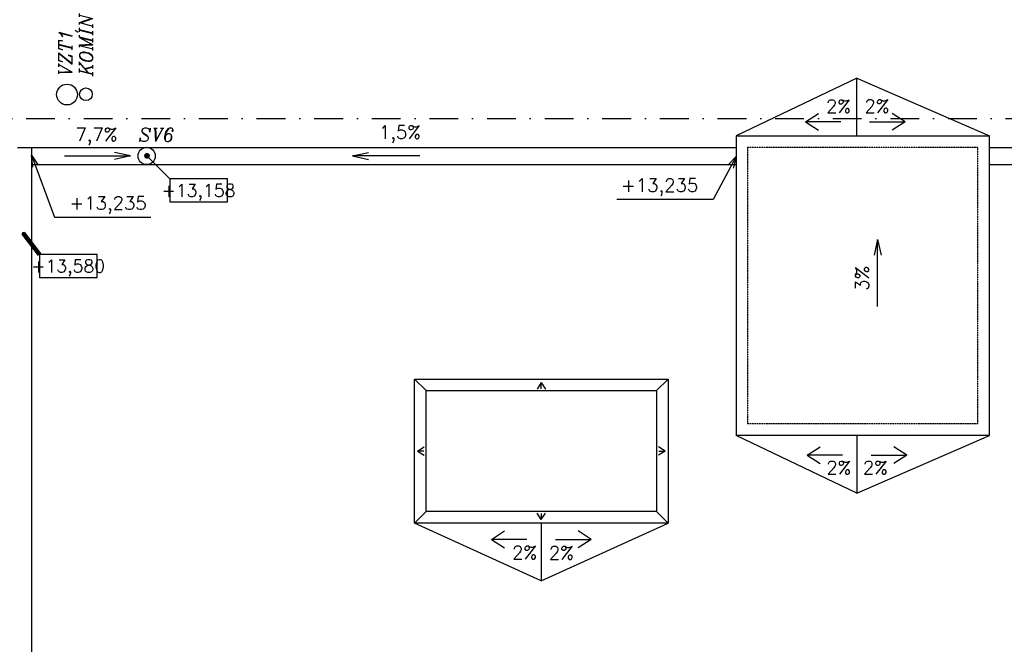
# Model space of a CAD drawing. Header units: millimetres. Extents: x 6435372 to 7248404, y 1559872 to 1886246.
# Tile 78 of 208: x 6803539 to 6812085, y 1850390 to 1855810. Entities that reach past the tile are written whole.
import ezdxf
from ezdxf.enums import TextEntityAlignment as Align

# ---------------------------------------------------------------- set-up
doc = ezdxf.new("R2010")
doc.units = ezdxf.units.MM
doc.linetypes.add('DASHDOT', pattern=[1, 0.5, -0.25, 0, -0.25])
doc.linetypes.add('DASHED', pattern=[0.75, 0.5, -0.25])
doc.layers.add('matrice DPS', color=122, linetype='Continuous')
doc.styles.add('KURZIVA', font='italic__.ttf')
doc.styles.get("Standard").update_dxf_attribs({"font": 'romans.shx'})
doc.dimstyles.new('CADKON', dxfattribs={"dimscale": 100, "dimtxt": 2.2, "dimasz": 2.5, "dimexe": 1.8, "dimexo": 5, "dimgap": 0.6, "dimtad": 1, "dimrnd": 1, "dimtxsty": 'Standard', "dimblk1": 'OBLIQUE', "dimblk2": 'OBLIQUE', "dimsah": 1, "dimcen": 2.5, "dimadec": 1, "dimazin": 2, "dimtfac": 1, "dimtdec": 4, "dimtix": 1, "dimtmove": 2, "dimatfit": 3, "dimldrblk": 'OPEN30', "dimfxl": 5, "dimfxlon": 1, "dimtolj": 1, "dimarcsym": 0})
doc.dimstyles.new('CADKON$7', dxfattribs={"dimscale": 100, "dimtxt": 2.5, "dimasz": 2.5, "dimexe": 1.8, "dimexo": 5, "dimgap": 0.6, "dimtad": 1, "dimrnd": 1, "dimtxsty": 'Standard', "dimblk1": 'OBLIQUE', "dimblk2": 'OBLIQUE', "dimsah": 1, "dimcen": 2.5, "dimadec": 1, "dimazin": 2, "dimtfac": 1, "dimtdec": 4, "dimtix": 1, "dimtmove": 0, "dimatfit": 3, "dimldrblk": 'DOTSMALL', "dimfxl": 5, "dimfxlon": 1, "dimtfill": 1, "dimtolj": 1, "dimarcsym": 0})

# ---------------------------------------------------------------- blocks, each defined once
blk = doc.blocks.new('_Oblique')
at = {"color": 0, "lineweight": -2}
blk.add_line((-0.5, -0.5), (0.5, 0.5), dxfattribs=at)
blk = doc.blocks.new('*U1047')
at = {"color": 0, "linetype": 'ByBlock', "lineweight": -2}
blk.add_lwpolyline([(-5, -2), (5, -2), (5, 2), (-5, 2), (-5, -2)], dxfattribs=at)
blk = doc.blocks.new('*U1048')
at = {"color": 0, "linetype": 'ByBlock', "lineweight": -2}
blk.add_lwpolyline([(-5, -2), (5, -2), (5, 2), (-5, 2), (-5, -2)], dxfattribs=at)

msp = doc.modelspace()

# ---------------------------------------------------------------- linework, layer by layer
at = {"layer": 'matrice DPS'}
for p, q in [((6810806.3, 1855301.8), (6809756.3, 1854801.8)), ((6810806.3, 1854801.8), (6810806.3, 1855301.8)), ((6810806.3, 1855301.8), (6811956.3, 1854801.8)), ((6810359.5, 1854923.9), (6810472.7, 1854996.8)), ((6811224.1, 1854923.9), (6811110.9, 1854996.8)), ((6810667.4, 1854923.9), (6810359.5, 1854923.9)), ((6810359.5, 1854923.9), (6810472.7, 1854850.9)), ((6810916.1, 1854923.9), (6811224.1, 1854923.9)), ((6811224.1, 1854923.9), (6811110.9, 1854850.9)), ((6809756.3, 1854801.8), (6809756.3, 1852201.8)), ((6809756.3, 1854801.8), (6811956.3, 1854801.8)), ((6811956.3, 1852201.8), (6811956.3, 1854801.8)), ((6803521.3, 1854701.8), (6809756.3, 1854701.8)), ((6803641.3, 1854701.8), (6803641.3, 1844866.3)), ((6811956.3, 1854701.8), (6815956.3, 1854701.8)), ((6803927.1, 1854627.1), (6804499.5, 1854627.1)), ((6804499.5, 1854627.1), (6804362.1, 1854657.6)), ((6804499.5, 1854627.1), (6804362.1, 1854596.5)), ((6806428.6, 1854627.1), (6806566.1, 1854657.6)), ((6807010.7, 1854627.1), (6806428.6, 1854627.1)), ((6806428.6, 1854627.1), (6806566.1, 1854596.5)), ((6803641.3, 1854551.8), (6809756.3, 1854551.8)), ((6811956.3, 1854551.8), (6815836.3, 1854551.8)), ((6810984.7, 1853903.4), (6810954.1, 1853766)), ((6810984.7, 1853321.3), (6810984.7, 1853903.4)), ((6810984.7, 1853903.4), (6811015.2, 1853766)), ((6807066.3, 1852591.8), (6806966.3, 1852691.8)), ((6808066.3, 1852661.6), (6808029.8, 1852605.1)), ((6808066.3, 1852607.7), (6808066.3, 1852661.6)), ((6808066.3, 1852661.6), (6808102.7, 1852605.1)), ((6809066.3, 1852591.8), (6809166.3, 1852691.8)), ((6811956.3, 1852201.8), (6809756.3, 1852201.8)), ((6810806.3, 1851701.8), (6809756.3, 1852201.8)), ((6810806.3, 1852201.8), (6810806.3, 1851701.8)), ((6810806.3, 1851701.8), (6811956.3, 1852201.8)), ((6806991.8, 1852066.8), (6807048.3, 1852103.3)), ((6807045.7, 1852066.8), (6806991.8, 1852066.8)), ((6806991.8, 1852066.8), (6807048.3, 1852030.3)), ((6809140.8, 1852066.8), (6809084.2, 1852103.3)), ((6809140.8, 1852066.8), (6809084.2, 1852030.3)), ((6809086.8, 1852066.8), (6809140.8, 1852066.8)), ((6810374, 1852031), (6810487.1, 1852103.9)), ((6811238.5, 1852031), (6811125.4, 1852103.9)), ((6810681.9, 1852031), (6810374, 1852031)), ((6810374, 1852031), (6810487.1, 1851958)), ((6810930.6, 1852031), (6811238.5, 1852031)), ((6811238.5, 1852031), (6811125.4, 1851958)), ((6807066.3, 1851541.8), (6806966.3, 1851441.8)), ((6808066.3, 1851471.9), (6808029.8, 1851528.5)), ((6808066.3, 1851471.9), (6808102.7, 1851528.5)), ((6808066.3, 1851525.9), (6808066.3, 1851471.9)), ((6809066.3, 1851541.8), (6809166.3, 1851441.8)), ((6808066.3, 1850941.8), (6806966.3, 1851441.8)), ((6808066.3, 1851441.8), (6808066.3, 1850941.8)), ((6808066.3, 1850941.8), (6809166.3, 1851441.8)), ((6807634, 1851300.7), (6807747.1, 1851373.7)), ((6808498.5, 1851300.7), (6808385.4, 1851373.7)), ((6807941.9, 1851300.7), (6807634, 1851300.7)), ((6807634, 1851300.7), (6807747.1, 1851227.8)), ((6808190.6, 1851300.7), (6808498.5, 1851300.7)), ((6808498.5, 1851300.7), (6808385.4, 1851227.8))]:
    msp.add_line(p, q, dxfattribs=at)
at = {"layer": 'matrice DPS', "linetype": 'DASHDOT', "ltscale": 500}
msp.add_line((6762586.6, 1854951.8), (6816736.3, 1854951.8), dxfattribs=at)
at = {"layer": 'matrice DPS', "linetype": 'DASHED'}
for p, q in [((6809856.3, 1854701.8), (6809856.3, 1852301.8)), ((6811856.3, 1854701.8), (6809856.3, 1854701.8)), ((6811856.3, 1852301.8), (6811856.3, 1854701.8)), ((6811856.3, 1852301.8), (6809856.3, 1852301.8))]:
    msp.add_line(p, q, dxfattribs=at)
at = {"layer": 'matrice DPS'}
for points in [[(6806966.3, 1852691.8), (6809166.3, 1852691.8), (6809166.3, 1851441.8), (6806966.3, 1851441.8)], [(6807066.3, 1852591.8), (6809066.3, 1852591.8), (6809066.3, 1851541.8), (6807066.3, 1851541.8)]]:
    msp.add_lwpolyline(points, close=True, dxfattribs=at)
for centre, radius in [((6803949.8, 1855160.2), 90), ((6804113.9, 1855162.6), 55), ((6804641.3, 1854626.8), 75)]:
    msp.add_circle(centre, radius, dxfattribs=at)

# ---------------------------------------------------------------- block references
ref = msp.add_blockref('*U1048', (6805091.6, 1854328.4), dxfattribs=dict(at, xscale=50, yscale=50, zscale=50))
ref.add_attrib('Výška', '+13,158', dxfattribs={"layer": '0', "color": 0, "linetype": 'ByBlock', "lineweight": -2, "height": 110}).set_placement((6805091.6, 1854328.4), align=Align.MIDDLE_CENTER)
ref = msp.add_blockref('*U1047', (6803960.5, 1853672.2), dxfattribs=dict(at, xscale=50, yscale=50, zscale=50))
ref.add_attrib('Výška', '+13,580', dxfattribs={"layer": '0', "color": 0, "linetype": 'ByBlock', "lineweight": -2, "height": 110}).set_placement((6803960.5, 1853672.2), align=Align.MIDDLE_CENTER)

# ---------------------------------------------------------------- texts
at = {"layer": 'matrice DPS', "style": 'KURZIVA'}
for s, p in [('KOMÍN', (6804173.6, 1855320.8)), ('VZT1', (6803993.9, 1855320.8))]:
    msp.add_text(s, height=115, rotation=90, dxfattribs=at).set_placement(p)
at = {"layer": 'matrice DPS'}
for s, p in [('2%', (6810537.7, 1855000.4)), ('2%', (6810870.8, 1855002.5)), ('7,7%', (6804022.4, 1854756.8)), ('1,5%', (6806657.3, 1854775.9)), ('2%', (6810540.1, 1851865.4)), ('2%', (6810857.6, 1851865.4)), ('2%', (6807813.2, 1851128.1)), ('2%', (6808132, 1851126.3))]:
    msp.add_text(s, height=115, dxfattribs=at).set_placement(p)
at = {"layer": 'matrice DPS', "style": 'KURZIVA'}
msp.add_text('SV6', height=115, dxfattribs=at).set_placement((6804569.5, 1854752.8))
at = {"layer": 'matrice DPS'}
msp.add_text('3%', height=115, rotation=90, dxfattribs=at).set_placement((6810907.9, 1853456.9))
at = {"layer": 'matrice DPS', "char_height": 115}
for insert, attachment_point in [((6809428.6, 1854280.8), 9), ((6803971.5, 1854126.4), 7)]:
    msp.add_mtext('+13,235', dxfattribs=dict(at, insert=insert, attachment_point=attachment_point))

# ---------------------------------------------------------------- leaders
at = {"layer": 'matrice DPS', "annotation_type": 0, "has_hookline": 1, "text_width": 706.4}
for points, hookline_direction in [([(6803641.3, 1854633), (6803841.5, 1854096.4), (6803941.5, 1854096.4)], 0), ([(6809756.3, 1854623.1), (6809558.6, 1854250.8), (6809458.6, 1854250.8)], 1)]:
    msp.add_leader(points, dimstyle='CADKON$7', override={"dimscale": 50, "dimtxt": 2.3, "dimasz": 2, "dimldrblk": 'Open30'}, dxfattribs=dict(at, hookline_direction=hookline_direction))
at = {"layer": 'matrice DPS'}
for points, override in [([(6804644.1, 1854628.6), (6804841.6, 1854428.4)], {"dimasz": 2, "dimldrblk": 'DotSmall'}), ([(6803569.6, 1853955.9), (6803710.5, 1853772.2)], {"dimscale": 50, "dimasz": 2, "dimclrd": 0, "dimldrblk": 'DotSmall', "dimlwd": 65534})]:
    msp.add_leader(points, dimstyle='CADKON', override=override, dxfattribs=at)

doc.saveas('drawing.dxf')
